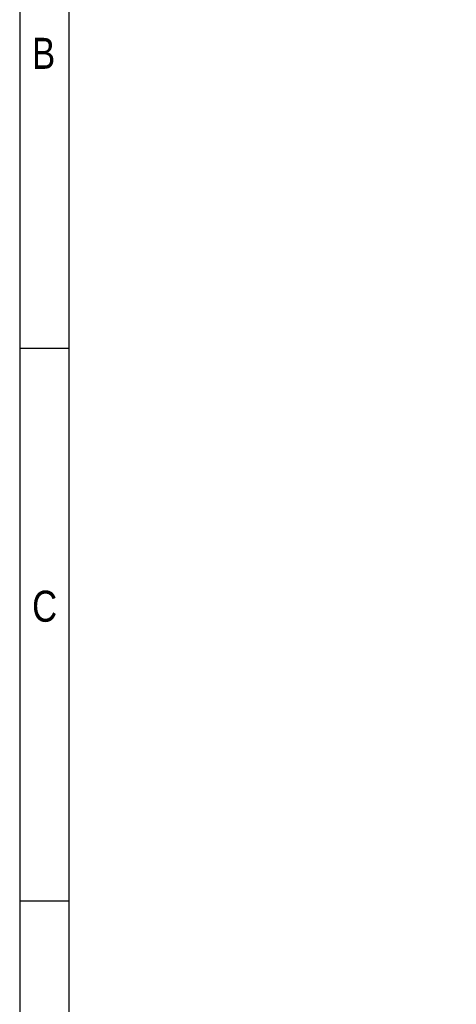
# Model space of a CAD drawing. Header units: millimetres. Extents: x 16 to 406, y 5 to 285.
# Tile 2 of 20: x 16 to 51, y 139 to 218. Entities that reach past the tile are written whole.
import ezdxf

# ---------------------------------------------------------------- set-up
doc = ezdxf.new("R2010")
doc.units = ezdxf.units.MM
doc.layers.add('10', color=7, linetype='Continuous')
doc.styles.add('SEACAD_Arial', font='arial.ttf')

msp = doc.modelspace()

# ---------------------------------------------------------------- linework, layer by layer
at = {"layer": '10', "color": 7, "linetype": 'Continuous'}
for p, q in [((19.666, 13.578), (19.666, 280.578)), ((19.666, 191.578), (15.666, 191.578)), ((19.666, 147.078), (15.666, 147.078))]:
    msp.add_line(p, q, dxfattribs=at)
msp.add_lwpolyline([(405.666, 13.577), (405.666, 284.577), (15.666, 284.577), (15.666, 13.577), (405.666, 13.577)], dxfattribs=at)

# ---------------------------------------------------------------- texts
at = {"layer": '10', "char_height": 2.5, "attachment_point": 1, "style": 'SEACAD_Arial'}
for s, insert, width in [('{\\farial rounded mt|b0||i0||c0|p34;\\C7;\\H2.50000002;\\W0.8;B}', (16.666, 216.578), 1.79349), ('{\\farial rounded mt|b0||i0||c0|p34;\\C7;\\H2.50000002;\\W0.8;C}', (16.666, 172.078), 1.95653)]:
    msp.add_mtext(s, dxfattribs=dict(at, insert=insert, width=width))

doc.saveas('drawing.dxf')
